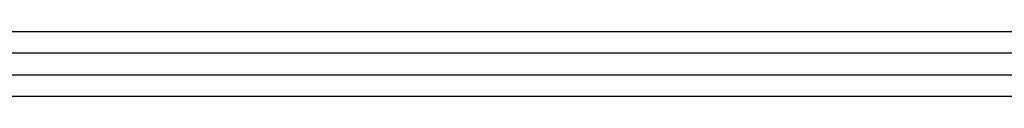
# Model space of a CAD drawing. Header units: millimetres. Extents: x 5 to 418, y 2 to 292.
# Tile 20 of 24: x 276.056 to 287.447, y 68.698 to 69.448. Entities that reach past the tile are written whole.
import ezdxf

# ---------------------------------------------------------------- set-up
doc = ezdxf.new("R2010")
doc.units = ezdxf.units.MM

msp = doc.modelspace()

# ---------------------------------------------------------------- linework, layer by layer
at = {"color": 7, "linetype": 'Continuous', "lineweight": 25}
for p, q in [((239.168687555, 69.4480489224), (324.368687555, 69.4480489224)), ((324.368687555, 69.1980489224), (239.168687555, 69.1980489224)), ((239.243687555, 68.9480489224), (324.293687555, 68.9480489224)), ((324.293687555, 68.6980489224), (239.243687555, 68.6980489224))]:
    msp.add_line(p, q, dxfattribs=at)

doc.saveas('drawing.dxf')
